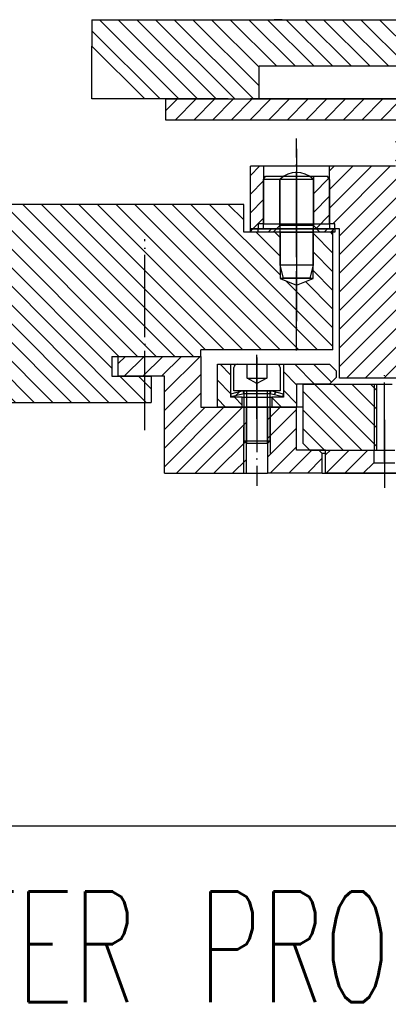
# Model space of a CAD drawing. Extents: x -1765 to 4890, y -3481 to 1222.
# Tile 4 of 98: x -297 to -241, y -2591 to -2442. Entities that reach past the tile are written whole.
import ezdxf

# ---------------------------------------------------------------- set-up
doc = ezdxf.new("R2010")
doc.units = 0
doc.linetypes.add('DASHED', pattern=[15, 7, -8])
doc.linetypes.add('DOT_CENTER', pattern=[14, 12, -1, 0, -1])
doc.layers.add('1', color=7, linetype='CONTINUOUS')
doc.styles.add('CONVERTER_1', font='txt.shx', dxfattribs={"width": 0.63})
pattern_1 = [(45, (0, 0), (-1.4142136, 1.4142136), [])]
pattern_2 = [(135, (0, 0), (-1.4142136, -1.4142136), [])]

# ---------------------------------------------------------------- blocks, each defined once
blk = doc.blocks.new('TEXT__137', base_point=(-723.07, -2611.06))
at = {"layer": '1', "color": 1, "linetype": 'CONTINUOUS'}
blk.add_line((-135, -2563.91), (-298.66, -2563.91), dxfattribs=at)
at = {"layer": '1', "color": 1, "style": 'CONVERTER_1', "width": 0.63}
blk.add_text('WAFER PROBER INTERFACE WITH POGO TOWER', height=16.8, dxfattribs=at).set_placement((-324.65, -2590.59))
blk = doc.blocks.new('SPRING_WASHER__141', base_point=(-265, -2499.55))
at = {"layer": '1', "linetype": 'CONTINUOUS'}
h = blk.add_hatch(dxfattribs=at)
h.set_pattern_fill('USER', color=3, scale=2, angle=45, pattern_type=0)
h.set_pattern_definition(pattern_1)
h.paths.add_polyline_path([(-263.1, -2497.98), (-263, -2498.36), (-264.9, -2498.84), (-265, -2498.45)])
h = blk.add_hatch(dxfattribs=at)
h.set_pattern_fill('USER', color=3, scale=2, angle=45, pattern_type=0)
h.set_pattern_definition(pattern_1)
h.paths.add_polyline_path([(-257, -2498.45), (-257.1, -2498.84), (-259, -2498.36), (-258.9, -2497.98)])
at = {"layer": '1', "color": 3, "linetype": 'CONTINUOUS'}
for p, q in [((-263.1, -2497.98), (-265, -2498.45)), ((-263, -2498.36), (-263.1, -2497.98)), ((-263.1, -2497.98), (-261, -2497.98)), ((-261, -2497.98), (-258.9, -2497.98)), ((-258.9, -2497.98), (-259, -2498.36)), ((-257, -2498.45), (-258.9, -2497.98)), ((-265, -2498.45), (-264.9, -2498.84)), ((-264.9, -2498.84), (-263, -2498.36)), ((-263, -2498.36), (-261, -2498.36)), ((-261, -2498.36), (-259, -2498.36)), ((-259, -2498.36), (-257.1, -2498.84)), ((-257.1, -2498.84), (-257, -2498.45))]:
    blk.add_line(p, q, dxfattribs=at)
at = {"layer": '1', "color": 3, "linetype": 'DOT_CENTER'}
blk.add_line((-261, -2497.14), (-261, -2499.55), dxfattribs=at)
blk = doc.blocks.new('SCREW_M4__142', base_point=(-264.5, -2510.45))
at = {"layer": '1', "color": 1, "linetype": 'DOT_CENTER'}
for p, q in [((-261, -2492.94), (-261, -2495.25)), ((-261, -2495.25), (-261, -2506.45))]:
    blk.add_line(p, q, dxfattribs=at)
at = {"layer": '1', "color": 7, "linetype": 'CONTINUOUS'}
for p, q in [((-264.5, -2497.95), (-264.5, -2494.45)), ((-264, -2493.95), (-262.5, -2493.95)), ((-262.5, -2493.95), (-259.5, -2493.95)), ((-259.5, -2493.95), (-258, -2493.95)), ((-257.5, -2494.45), (-257.5, -2497.95)), ((-263, -2497.95), (-264.5, -2497.95)), ((-263, -2497.95), (-263, -2500.45)), ((-262.6, -2497.95), (-263, -2497.95)), ((-259.4, -2497.95), (-262.6, -2497.95)), ((-259, -2497.95), (-259.4, -2497.95)), ((-259, -2500.45), (-259, -2497.95)), ((-257.5, -2497.95), (-259, -2497.95)), ((-263, -2500.45), (-263, -2505.55)), ((-259, -2505.55), (-259, -2500.45)), ((-262.6, -2505.95), (-263, -2505.55)), ((-263, -2505.55), (-259, -2505.55)), ((-259, -2505.55), (-259.4, -2505.95)), ((-259.4, -2505.95), (-262.6, -2505.95))]:
    blk.add_line(p, q, dxfattribs=at)
at = {"layer": '1', "color": 1, "linetype": 'DASHED'}
for p, q in [((-262.5, -2496.05), (-262.5, -2493.95)), ((-259.5, -2493.95), (-259.5, -2496.05)), ((-261, -2496.85), (-262.5, -2496.05)), ((-262.5, -2496.05), (-259.5, -2496.05)), ((-259.5, -2496.05), (-261, -2496.85)), ((-262.6, -2497.95), (-262.6, -2500.45)), ((-259.4, -2500.45), (-259.4, -2497.95)), ((-262.6, -2500.45), (-262.6, -2505.95)), ((-259.4, -2505.95), (-259.4, -2500.45))]:
    blk.add_line(p, q, dxfattribs=at)
at = {"layer": '1', "color": 7, "linetype": 'CONTINUOUS'}
for centre, start, end in [((-264, -2494.45), 90, 180), ((-258, -2494.45), 0, 90)]:
    blk.add_arc(centre, 0.5, start, end, dxfattribs=at)
blk = doc.blocks.new('CLAMP_PC__143', base_point=(-267, -2502.2))
at = {"layer": '1', "linetype": 'CONTINUOUS'}
h = blk.add_hatch(dxfattribs=at)
h.set_pattern_fill('USER', color=1, scale=2, angle=135, pattern_type=0)
h.set_pattern_definition(pattern_2)
h.paths.add_polyline_path([(-265, -2493.95), (-265, -2498.95), (-263.25, -2498.95), (-263.25, -2500.45), (-267, -2500.45), (-267, -2493.95)])
h = blk.add_hatch(dxfattribs=at)
h.set_pattern_fill('USER', color=1, scale=2, angle=135, pattern_type=0)
h.set_pattern_definition(pattern_2)
h.paths.add_polyline_path([(-250, -2493.95), (-249, -2494.95), (-249, -2495.95), (-250, -2496.95), (-255, -2496.95), (-255, -2500.45), (-258.75, -2500.45), (-258.75, -2498.95), (-257, -2498.95), (-257, -2493.95)])
at = {"layer": '1', "color": 1, "linetype": 'DOT_CENTER'}
blk.add_line((-261, -2502.2), (-261, -2492.53), dxfattribs=at)
at = {"layer": '1', "color": 1, "linetype": 'CONTINUOUS'}
for p, q in [((-267, -2500.45), (-267, -2493.95)), ((-267, -2493.95), (-265, -2493.95)), ((-265, -2493.95), (-265, -2498.95)), ((-265, -2493.95), (-257, -2493.95)), ((-257, -2493.95), (-257, -2498.95)), ((-257, -2493.95), (-250, -2493.95)), ((-249, -2494.95), (-250, -2493.95)), ((-249, -2494.95), (-249, -2495.95)), ((-250, -2496.95), (-249, -2495.95)), ((-250, -2496.95), (-255, -2496.95)), ((-255, -2496.95), (-255, -2500.45)), ((-263.25, -2498.95), (-265, -2498.95)), ((-263.25, -2500.45), (-263.25, -2498.95)), ((-263.25, -2498.95), (-258.75, -2498.95)), ((-257, -2498.95), (-258.75, -2498.95)), ((-258.75, -2498.95), (-258.75, -2500.45)), ((-263.25, -2500.45), (-267, -2500.45)), ((-258.75, -2500.45), (-263.25, -2500.45)), ((-255, -2500.45), (-258.75, -2500.45))]:
    blk.add_line(p, q, dxfattribs=at)
at = {"layer": '1'}
for name, p in [('SCREW_M4__142', (-264.5, -2510.45)), ('SPRING_WASHER__141', (-265, -2499.55))]:
    blk.add_blockref(name, p, dxfattribs=at)
blk = doc.blocks.new('PCC_S__144', base_point=(-282, -2511.75))
at = {"layer": '1', "linetype": 'CONTINUOUS'}
h = blk.add_hatch(dxfattribs=at)
h.set_pattern_fill('USER', color=3, scale=2, angle=45, pattern_type=0)
h.set_pattern_definition(pattern_1)
h.paths.add_polyline_path([(-262.6, -2500.45), (-269.5, -2500.45), (-269.5, -2492.75), (-282, -2492.75), (-282, -2495.75), (-275, -2495.75), (-275, -2510.45), (-262.6, -2510.45)])
h = blk.add_hatch(dxfattribs=at)
h.set_pattern_fill('USER', color=3, scale=2, angle=45, pattern_type=0)
h.set_pattern_definition(pattern_1)
h.paths.add_polyline_path([(-255, -2500.45), (-255, -2506.95), (-251.6, -2506.95), (-251.1, -2507.45), (-251.1, -2510.45), (-259.4, -2510.45), (-259.4, -2500.45)])
at = {"layer": '1', "color": 3, "linetype": 'DOT_CENTER'}
for p, q in [((-278, -2503.92), (-278, -2480.61)), ((-261, -2495.25), (-261, -2512.34))]:
    blk.add_line(p, q, dxfattribs=at)
at = {"layer": '1', "color": 3, "linetype": 'CONTINUOUS'}
for p, q in [((-282, -2495.75), (-282, -2492.75)), ((-282, -2492.75), (-269.5, -2492.75)), ((-269.5, -2492.75), (-269.5, -2500.45)), ((-275, -2495.75), (-282, -2495.75)), ((-275, -2510.45), (-275, -2495.75)), ((-269.5, -2500.45), (-262.6, -2500.45)), ((-262.6, -2500.45), (-259.4, -2500.45)), ((-262.6, -2510.45), (-262.6, -2500.45)), ((-259.4, -2500.45), (-255, -2500.45)), ((-259.4, -2500.45), (-259.4, -2510.45)), ((-255, -2506.95), (-255, -2500.45)), ((-254, -2500.45), (-255, -2500.45)), ((-251.6, -2506.95), (-255, -2506.95)), ((-251.6, -2506.95), (-251.1, -2507.45)), ((-250.6, -2506.95), (-251.6, -2506.95)), ((-250.6, -2507.45), (-251.1, -2507.45)), ((-251.1, -2510.45), (-251.1, -2507.45)), ((-275, -2510.45), (-262.6, -2510.45)), ((-262.6, -2510.45), (-259.4, -2510.45)), ((-251.1, -2510.45), (-259.4, -2510.45)), ((-251.1, -2510.45), (-8.9, -2510.45))]:
    blk.add_line(p, q, dxfattribs=at)
at = {"layer": '1', "color": 3, "linetype": 'DASHED'}
for p, q in [((-263, -2510.45), (-263, -2500.45)), ((-259, -2500.45), (-259, -2510.45))]:
    blk.add_line(p, q, dxfattribs=at)
at = {"layer": '1'}
blk.add_blockref('CLAMP_PC__143', (-267, -2502.2), dxfattribs=at)
blk = doc.blocks.new('PIN_IR__145', base_point=(-257.5, -2484.29))
at = {"layer": '1', "color": 6, "linetype": 'DOT_CENTER'}
blk.add_line((-255, -2461.3), (-255, -2489.29), dxfattribs=at)
at = {"layer": '1', "color": 6, "linetype": 'CONTINUOUS'}
for p, q in [((-257.5, -2465.92), (-252.5, -2465.92)), ((-257.5, -2478.92), (-257.5, -2465.92)), ((-252.5, -2465.92), (-252.5, -2478.92)), ((-257, -2480.92), (-257.5, -2478.92)), ((-252.5, -2478.92), (-257.5, -2478.92)), ((-252.5, -2478.92), (-253, -2480.92)), ((-253, -2480.92), (-257, -2480.92))]:
    blk.add_line(p, q, dxfattribs=at)
blk.add_arc((-255, -2468.54), 3.63, 46.3972, 133.6028, dxfattribs=at)
blk = doc.blocks.new('INSERT_RING_TSK__146', base_point=(-282, -2518.75))
at = {"layer": '1', "linetype": 'CONTINUOUS'}
h = blk.add_hatch(dxfattribs=at)
h.set_pattern_fill('USER', scale=2, angle=135, pattern_type=0)
h.set_pattern_definition(pattern_2)
h.paths.add_polyline_path([(-263, -2469.75), (-263, -2473.95), (-257.5, -2473.95), (-257.5, -2480.95), (-255, -2481.95), (-252.5, -2480.95), (-252.5, -2473.95), (-249.5, -2473.95), (-249.5, -2491.75), (-269.5, -2491.75), (-269.5, -2492.75), (-283, -2492.75), (-283, -2495.75), (-277, -2495.75), (-277, -2499.75), (-325, -2499.75), (-325, -2480.85), (-340, -2480.85), (-340, -2469.75)])
at = {"layer": '1', "color": 7, "linetype": 'CONTINUOUS'}
for p, q in [((-263, -2469.75), (-340, -2469.75)), ((-263, -2473.95), (-263, -2469.75)), ((-257.5, -2473.95), (-263, -2473.95)), ((-257.5, -2473.95), (-252.5, -2473.95)), ((-257.5, -2473.95), (-257.5, -2480.95)), ((-252.5, -2480.95), (-252.5, -2473.95)), ((-249.5, -2473.95), (-252.5, -2473.95)), ((-249.5, -2491.75), (-249.5, -2473.95)), ((-252.5, -2480.95), (-257.5, -2480.95)), ((-257.5, -2480.95), (-255, -2481.95)), ((-255, -2481.95), (-252.5, -2480.95)), ((-269.5, -2492.75), (-269.5, -2491.75)), ((-249.5, -2491.75), (-269.5, -2491.75)), ((-283, -2492.75), (-269.5, -2492.75)), ((-283, -2492.75), (-283, -2495.75)), ((-283, -2495.75), (-277, -2495.75)), ((-277, -2495.75), (-277, -2499.75)), ((-325, -2499.75), (-277, -2499.75))]:
    blk.add_line(p, q, dxfattribs=at)
at = {"layer": '1', "color": 7, "linetype": 'DOT_CENTER'}
for p, q in [((-255, -2491.84), (-255, -2473.23)), ((-278, -2489.38), (-278, -2474.99))]:
    blk.add_line(p, q, dxfattribs=at)
at = {"layer": '1'}
blk.add_blockref('PIN_IR__145', (-257.5, -2484.29), dxfattribs=at)
blk = doc.blocks.new('TSK_APM90__175', base_point=(-390, -2520.16))
at = {"layer": '1'}
for name, p in [('INSERT_RING_TSK__146', (-282, -2518.75)), ('PCC_S__144', (-282, -2511.75))]:
    blk.add_blockref(name, p, dxfattribs=at)
blk = doc.blocks.new('DUTBD__178', base_point=(-70.96, -3293.92))
at = {"layer": '1', "linetype": 'CONTINUOUS'}
h = blk.add_hatch(dxfattribs=at)
h.set_pattern_fill('USER', color=3, scale=2, angle=45, pattern_type=0)
h.set_pattern_definition(pattern_1)
h.paths.add_polyline_path([(-185, -2453.75), (-185, -2456.95), (-274.78, -2456.95), (-274.78, -2453.75)])
at = {"layer": '1', "color": 3, "linetype": 'CONTINUOUS'}
for p, q in [((-274.78, -2456.95), (-274.78, -2453.75)), ((-274.78, -2453.75), (-185, -2453.75)), ((-185, -2456.95), (-274.78, -2456.95))]:
    blk.add_line(p, q, dxfattribs=at)
blk = doc.blocks.new('SV_DUT_BO_STIFFENER__179', base_point=(73.82, -3290.72))
at = {"layer": '1', "linetype": 'CONTINUOUS'}
h = blk.add_hatch(dxfattribs=at)
h.set_pattern_fill('USER', color=1, scale=2, angle=135, pattern_type=0)
h.set_pattern_definition(pattern_2)
h.paths.add_polyline_path([(-286, -2445.75), (-286, -2441.75), (-272.37, -2441.75), (-257.18, -2441.75), (-258.37, -2441.75), (-200.09, -2441.75), (-185, -2441.75), (-185, -2453.75), (-186, -2453.75), (-186, -2452.25), (-226.68, -2452.25), (-226.68, -2453.75), (-234.08, -2453.75), (-234.08, -2448.75), (-260.68, -2448.75), (-260.68, -2453.75), (-261.97, -2453.75), (-265.37, -2453.75), (-278, -2453.75)])
at = {"layer": '1', "color": 1, "linetype": 'CONTINUOUS'}
for p, q in [((-286, -2441.75), (-286, -2445.75)), ((-286, -2441.75), (-272.37, -2441.75)), ((-272.37, -2441.75), (-257.18, -2441.75)), ((-258.37, -2441.75), (-200.09, -2441.75)), ((-257.18, -2441.75), (-258.37, -2441.75)), ((-278, -2453.75), (-286, -2445.75)), ((-286, -2453.75), (-286, -2445.75)), ((-260.68, -2448.75), (-234.08, -2448.75)), ((-260.68, -2453.75), (-260.68, -2448.75)), ((-278, -2453.75), (-286, -2453.75)), ((-265.37, -2453.75), (-278, -2453.75)), ((-265.37, -2453.75), (-261.97, -2453.75)), ((-260.68, -2453.75), (-261.97, -2453.75)), ((-234.08, -2453.75), (-260.68, -2453.75))]:
    blk.add_line(p, q, dxfattribs=at)
at = {"layer": '1'}
blk.add_blockref('DUTBD__178', (-70.96, -3293.92), dxfattribs=at)
blk = doc.blocks.new('ISOLATOR_SCR__181', base_point=(-51.18, -3308.42))
at = {"layer": '1', "linetype": 'CONTINUOUS'}
h = blk.add_hatch(dxfattribs=at)
h.set_pattern_fill('USER', color=1, scale=2, angle=45, pattern_type=0)
h.set_pattern_definition([(45, (80.3578, 438.57), (-1.4142136, 1.4142136), [])])
h.paths.add_polyline_path([(-250, -2465.97), (-250, -2473.45), (-249.2, -2473.45), (-249.2, -2473.95), (-251.45, -2473.95), (-252.45, -2472.95), (-252.45, -2465.45), (-250.3, -2465.45)])
at = {"layer": '1', "color": 1, "linetype": 'DOT_CENTER'}
for p, q in [((-255, -2464.35), (-255, -2465.95)), ((-255, -2465.45), (-255, -2465.97)), ((-255, -2465.97), (-255, -2472.95)), ((-255, -2472.95), (-255, -2473.95)), ((-255, -2474.45), (-255, -2477.42))]:
    blk.add_line(p, q, dxfattribs=at)
at = {"layer": '1', "color": 1, "linetype": 'CONTINUOUS'}
for p, q in [((-260, -2465.97), (-259.7, -2465.45)), ((-260, -2473.45), (-260, -2465.97)), ((-255, -2465.97), (-260, -2465.97)), ((-259.7, -2465.45), (-257.55, -2465.45)), ((-257.55, -2465.45), (-255, -2465.45)), ((-255, -2465.45), (-252.45, -2465.45)), ((-255, -2465.97), (-255, -2465.45)), ((-255, -2472.95), (-255, -2465.97)), ((-252.45, -2465.45), (-250.3, -2465.45)), ((-252.45, -2465.45), (-252.45, -2472.95)), ((-250, -2465.97), (-250.3, -2465.45)), ((-250, -2465.97), (-250, -2473.45)), ((-260.8, -2473.45), (-260, -2473.45)), ((-260.8, -2473.95), (-260.8, -2473.45)), ((-258.55, -2473.95), (-260.8, -2473.95)), ((-255, -2473.45), (-260, -2473.45)), ((-255, -2473.95), (-258.55, -2473.95)), ((-255, -2473.95), (-255, -2472.95)), ((-252.45, -2472.95), (-255, -2472.95)), ((-251.45, -2473.95), (-255, -2473.95)), ((-251.45, -2473.95), (-252.45, -2472.95)), ((-249.2, -2473.95), (-251.45, -2473.95)), ((-250, -2473.45), (-249.2, -2473.45)), ((-249.2, -2473.45), (-249.2, -2473.95))]:
    blk.add_line(p, q, dxfattribs=at)
at = {"layer": '1', "color": 1, "linetype": 'DASHED'}
for p, q in [((-257.55, -2472.95), (-257.55, -2465.45)), ((-257.55, -2472.95), (-258.55, -2473.95)), ((-255, -2472.95), (-257.55, -2472.95))]:
    blk.add_line(p, q, dxfattribs=at)
blk = doc.blocks.new('ISO_PLATE_POGOTOWER__184', base_point=(-267, -2481.02))
at = {"layer": '1', "linetype": 'CONTINUOUS'}
h = blk.add_hatch(dxfattribs=at)
h.set_pattern_fill('USER', color=3, scale=2, angle=45, pattern_type=0)
h.set_pattern_definition(pattern_1)
h.paths.add_polyline_path([(-257.5, -2473.45), (-262, -2473.45), (-262, -2473.95), (-257.5, -2473.95)])
h = blk.add_hatch(dxfattribs=at)
h.set_pattern_fill('USER', color=3, scale=2, angle=45, pattern_type=0)
h.set_pattern_definition(pattern_1)
h.paths.add_polyline_path([(-249.5, -2473.45), (-252.5, -2473.45), (-252.5, -2473.95), (-249.5, -2473.95)])
at = {"layer": '1', "color": 3, "linetype": 'DOT_CENTER'}
blk.add_line((-255, -2470.23), (-255, -2477.98), dxfattribs=at)
at = {"layer": '1', "color": 3, "linetype": 'CONTINUOUS'}
for p, q in [((-262, -2473.95), (-262, -2473.45)), ((-262, -2473.45), (-257.5, -2473.45)), ((-257.5, -2473.95), (-262, -2473.95)), ((-257.5, -2473.45), (-252.5, -2473.45)), ((-257.5, -2473.95), (-257.5, -2473.45)), ((-252.5, -2473.95), (-257.5, -2473.95)), ((-252.5, -2473.45), (-249.5, -2473.45)), ((-252.5, -2473.95), (-252.5, -2473.45)), ((-249.5, -2473.95), (-252.5, -2473.95)), ((-249.5, -2473.45), (-249.5, -2473.95))]:
    blk.add_line(p, q, dxfattribs=at)
blk = doc.blocks.new('SV_POGOTOWER__211', base_point=(173.82, -3337.48))
at = {"layer": '1', "linetype": 'CONTINUOUS'}
h = blk.add_hatch(dxfattribs=at)
h.set_pattern_fill('USER', color=4, scale=2, angle=45, pattern_type=0)
h.set_pattern_definition(pattern_1)
h.paths.add_polyline_path([(-229.76, -2459.95), (-240, -2459.95), (-240, -2463.95), (-250, -2463.95), (-250, -2472.65), (-249.2, -2472.65), (-249.2, -2473.45), (-248.5, -2473.45), (-248.5, -2496.05), (-238.4, -2496.05), (-238.4, -2503.95), (-236.4, -2503.95), (-236.4, -2499.95), (-236.4, -2497.95), (-235.6, -2497.45), (-234.8, -2497.95), (-234.8, -2499.95), (-234.8, -2503.95), (-229.76, -2503.95), (-229.76, -2496.75), (-229.06, -2496.25), (-228.36, -2496.75), (-228.36, -2503.95), (-224.68, -2503.95), (-224.68, -2496.75), (-223.98, -2496.25), (-223.28, -2496.75), (-223.28, -2503.95), (-219.6, -2503.95), (-219.6, -2496.75), (-218.9, -2496.25), (-218.2, -2496.75), (-218.2, -2503.95), (-213.62, -2503.95), (-213.62, -2496.75), (-212.92, -2496.25), (-212.22, -2496.75), (-212.22, -2503.95), (-211.72, -2503.95), (-211.72, -2459.95), (-212.22, -2459.95), (-212.22, -2466.75), (-212.92, -2467.25), (-213.62, -2466.75), (-213.62, -2459.95), (-218.2, -2459.95), (-218.2, -2466.75), (-218.9, -2467.25), (-219.6, -2466.75), (-219.6, -2459.95), (-223.28, -2459.95), (-223.28, -2466.75), (-223.98, -2467.25), (-224.68, -2466.75), (-224.68, -2459.95), (-228.36, -2459.95), (-228.36, -2466.75), (-229.06, -2467.25), (-229.76, -2466.75)])
h = blk.add_hatch(dxfattribs=at)
h.set_pattern_fill('USER', color=4, scale=2, angle=45, pattern_type=0)
h.set_pattern_definition(pattern_1)
h.paths.add_polyline_path([(-260, -2463.95), (-262, -2463.95), (-262, -2473.45), (-260.8, -2473.45), (-260.8, -2472.65), (-260, -2472.65)])
at = {"layer": '1', "color": 4, "linetype": 'DOT_CENTER'}
blk.add_line((-255, -2476.71), (-255, -2459.75), dxfattribs=at)
at = {"layer": '1', "color": 4, "linetype": 'CONTINUOUS'}
for p, q in [((-260, -2463.95), (-262, -2463.95)), ((-262, -2473.45), (-262, -2463.95)), ((-260, -2463.95), (-260, -2472.65)), ((-252.5, -2463.95), (-260, -2463.95)), ((-250, -2463.95), (-252.5, -2463.95)), ((-250, -2472.65), (-250, -2463.95)), ((-240, -2463.95), (-250, -2463.95)), ((-260.8, -2472.65), (-260.8, -2473.45)), ((-260, -2472.65), (-260.8, -2472.65)), ((-260, -2472.65), (-250, -2472.65)), ((-249.2, -2472.65), (-250, -2472.65)), ((-249.2, -2473.45), (-249.2, -2472.65)), ((-260.8, -2473.45), (-262, -2473.45)), ((-251.5, -2473.45), (-260.8, -2473.45)), ((-249.2, -2473.45), (-251.5, -2473.45)), ((-248.5, -2473.45), (-249.2, -2473.45)), ((-248.5, -2496.05), (-248.5, -2473.45)), ((-238.4, -2496.05), (-248.5, -2496.05))]:
    blk.add_line(p, q, dxfattribs=at)
at = {"layer": '1'}
for name, p in [('ISO_PLATE_POGOTOWER__184', (-267, -2481.02)), ('ISOLATOR_SCR__181', (-51.18, -3308.42))]:
    blk.add_blockref(name, p, dxfattribs=at)
blk = doc.blocks.new('PC_STIFF_S__213', base_point=(282.14, -3662.95))
at = {"layer": '1', "linetype": 'CONTINUOUS'}
h = blk.add_hatch(dxfattribs=at)
h.set_pattern_fill('USER', color=5, scale=2, angle=135, pattern_type=0)
h.set_pattern_definition(pattern_2)
h.paths.add_polyline_path([(-254, -2496.95), (-242.9, -2496.95), (-242.9, -2506.95), (-253, -2506.95), (-254, -2505.95)])
at = {"layer": '1', "color": 5, "linetype": 'DOT_CENTER'}
blk.add_line((-241.7, -2508.71), (-241.7, -2495.26), dxfattribs=at)
at = {"layer": '1', "color": 5, "linetype": 'CONTINUOUS'}
for p, q in [((-254, -2496.95), (-242.9, -2496.95)), ((-254, -2505.95), (-254, -2496.95)), ((-243.2, -2506.95), (-243.2, -2496.95)), ((-242.9, -2496.95), (-242.9, -2506.95)), ((-242.9, -2496.95), (-240.5, -2496.95)), ((-253, -2506.95), (-254, -2505.95)), ((-253, -2506.95), (-242.9, -2506.95)), ((-242.9, -2506.95), (-240.5, -2506.95))]:
    blk.add_line(p, q, dxfattribs=at)
blk = doc.blocks.new('SV_PROBECARD__214', base_point=(293.59, -3362.45))
at = {"layer": '1', "linetype": 'CONTINUOUS'}
h = blk.add_hatch(dxfattribs=at)
h.set_pattern_fill('USER', color=1, scale=2, angle=45, pattern_type=0)
h.set_pattern_definition(pattern_1)
h.paths.add_polyline_path([(-243.3, -2506.95), (-250.6, -2506.95), (-250.6, -2510.45), (-244.9, -2510.45), (-243.3, -2508.85)])
at = {"layer": '1', "color": 1, "linetype": 'DOT_CENTER'}
blk.add_line((-241.7, -2502.38), (-241.7, -2512.65), dxfattribs=at)
at = {"layer": '1', "color": 1, "linetype": 'CONTINUOUS'}
for p, q in [((-250.6, -2506.95), (-243.3, -2506.95)), ((-250.6, -2510.45), (-250.6, -2506.95)), ((-243.3, -2506.95), (-240.1, -2506.95)), ((-243.3, -2506.95), (-243.3, -2508.85)), ((-243.3, -2508.85), (-244.9, -2510.45)), ((-243.3, -2508.85), (-240.1, -2508.85)), ((-244.9, -2510.45), (-250.6, -2510.45)), ((-238.5, -2510.45), (-244.9, -2510.45))]:
    blk.add_line(p, q, dxfattribs=at)
at = {"layer": '1'}
blk.add_blockref('PC_STIFF_S__213', (282.14, -3662.95), dxfattribs=at)
blk = doc.blocks.new('SIDE_VIEW__215', base_point=(-149.45, -3345.86))
at = {"layer": '1'}
for name, p in [('SV_DUT_BO_STIFFENER__179', (73.82, -3290.72)), ('SV_POGOTOWER__211', (173.82, -3337.48)), ('SV_PROBECARD__214', (293.59, -3362.45))]:
    blk.add_blockref(name, p, dxfattribs=at)
blk = doc.blocks.new('WPIF_TSK__216', base_point=(-92.18, -3712.74))
at = {"layer": '1'}
for name, p in [('TEXT__137', (-723.07, -2611.06)), ('TSK_APM90__175', (-390, -2520.16)), ('SIDE_VIEW__215', (-149.45, -3345.86))]:
    blk.add_blockref(name, p, dxfattribs=at)
blk = doc.blocks.new('C-E2803-62282-1S11B__217', base_point=(-130, -2449.25))
at = {"layer": '1'}
blk.add_blockref('WPIF_TSK__216', (-92.18, -3712.74), dxfattribs=at)

msp = doc.modelspace()

# ---------------------------------------------------------------- block references
at = {"layer": '1'}
msp.add_blockref('C-E2803-62282-1S11B__217', (-130, -2449.25), dxfattribs=at)

doc.saveas('drawing.dxf')
